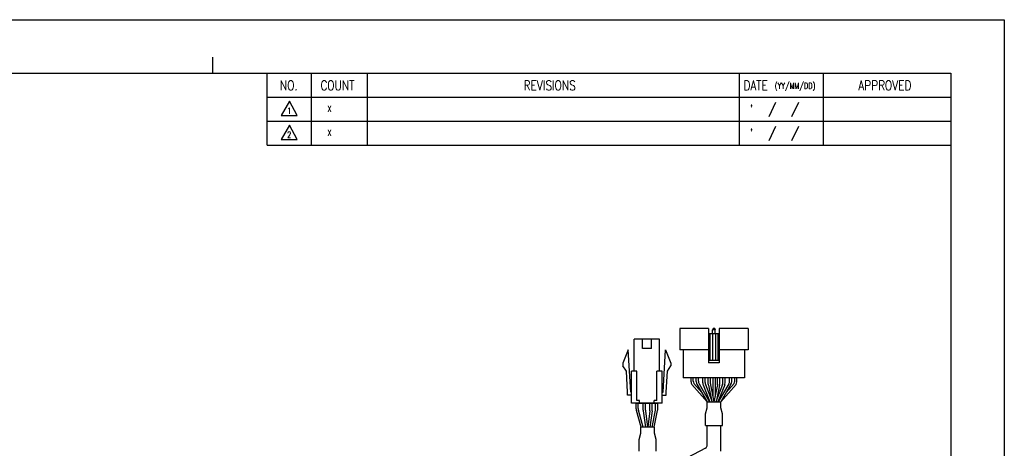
# Model space of a CAD drawing. Header units: millimetres. Extents: x 0 to 297, y 0 to 210.
# Tile 4 of 4: x 112 to 297, y 130 to 210. Entities that reach past the tile are written whole.
import ezdxf

# ---------------------------------------------------------------- set-up
doc = ezdxf.new("R2010")
doc.units = ezdxf.units.MM
doc.layers.add('DIM', color=3, linetype='Continuous')
doc.layers.add('SHEET', color=1, linetype='Continuous')
doc.styles.add('SHEET1', font='ROMANS.SHX', dxfattribs={"width": 0.8, "height": 3})

msp = doc.modelspace()

# ---------------------------------------------------------------- linework, layer by layer
at = {"color": 4}
msp.add_line((148.5, 203), (148.5, 200), dxfattribs=at)
for p, q in [((236.1457, 152.0633), (236.1457, 148.0633)), ((241.5457, 152.0633), (236.1457, 152.0633)), ((241.5457, 152.0633), (241.5457, 145.6633)), ((242.3957, 152.0633), (242.2957, 151.8133)), ((242.2957, 151.0633), (242.2957, 151.8133)), ((242.7957, 151.8133), (242.2957, 151.8133)), ((242.6957, 152.0633), (242.3957, 152.0633)), ((242.6957, 152.0633), (242.7957, 151.8133)), ((242.7957, 151.0633), (242.7957, 151.8133)), ((243.5457, 152.0633), (243.5457, 145.6633)), ((227.6008, 144.0583), (227.6008, 150.0583)), ((229.1258, 148.3583), (229.1258, 150.0583)), ((230.8258, 148.3583), (230.8258, 150.0583)), ((232.3508, 144.0583), (232.3508, 150.0583)), ((243.5457, 151.0633), (241.5457, 151.0633)), ((241.7957, 151.0633), (241.7957, 146.0633)), ((242.2457, 151.0633), (242.2457, 146.0633)), ((242.8457, 151.0633), (242.8457, 146.0633)), ((243.2957, 151.0633), (243.2957, 146.0633)), ((226.4758, 148.0583), (225.4758, 145.5583)), ((226.9508, 140.1583), (226.4758, 148.0583)), ((233.0008, 140.1583), (233.4758, 148.0583)), ((233.4758, 148.0583), (234.4758, 145.5583)), ((241.5457, 148.0633), (236.1457, 148.0633)), ((236.7957, 148.0633), (236.7957, 142.8633)), ((248.9457, 148.0633), (243.5457, 148.0633)), ((248.2957, 148.0633), (248.2957, 142.8633)), ((243.5457, 146.0633), (241.5457, 146.0633)), ((225.4758, 145.5583), (225.4758, 145.0583)), ((226.1144, 144.0722), (225.4758, 145.0583)), ((226.3519, 140.1222), (226.1144, 144.0722)), ((227.1008, 138.0583), (227.1008, 144.0583)), ((228.1008, 138.5583), (228.1008, 144.0583)), ((231.8508, 138.5583), (231.8508, 144.0583)), ((232.8508, 138.0583), (232.8508, 144.0583)), ((233.5997, 140.1222), (233.8372, 144.0722)), ((233.8372, 144.0722), (234.4758, 145.0583)), ((234.4758, 145.5583), (234.4758, 145.0583)), ((243.5457, 145.6633), (241.5457, 145.6633)), ((248.2957, 142.8633), (236.7957, 142.8633)), ((245.8661, 142.8633), (239.2161, 142.8633)), ((242.3411, 142.8633), (242.3411, 139.3047)), ((242.7411, 142.8633), (242.7411, 139.3047)), ((226.3508, 139.5583), (226.3508, 140.1583)), ((228.6008, 138.0583), (228.6008, 138.5583)), ((231.3508, 138.0583), (231.3508, 138.5583)), ((233.6008, 139.5583), (233.6008, 140.1583)), ((227.9476, 136.9992), (227.9476, 138.0583)), ((227.9476, 138.0583), (232.0039, 138.0583)), ((228.8791, 133.5583), (227.9852, 136.7278)), ((228.3476, 137.0546), (228.3476, 138.0583)), ((229.2947, 133.5583), (228.3852, 136.7831)), ((230.9269, 133.5583), (231.5835, 136.758)), ((231.3353, 133.5583), (231.9835, 136.7174)), ((231.6039, 136.959), (231.6039, 138.0583)), ((232.0039, 136.9184), (232.0039, 138.0583)), ((241.2457, 130.0633), (241.2457, 133.8711)), ((241.2457, 133.8711), (243.8457, 133.8711)), ((243.8457, 129.0852), (243.8457, 133.8711)), ((240.9737, 129.6183), (237.5275, 127.8528))]:
    msp.add_line(p, q)
at = {"color": 0}
for p, q in [((248.9457, 152.0633), (243.5457, 152.0633)), ((248.9457, 152.0633), (248.9457, 148.0633)), ((238.2564, 142.0905), (238.2564, 142.8633)), ((238.6564, 142.1991), (238.6564, 142.8633)), ((239.2161, 142.1266), (239.2161, 142.8633)), ((239.6161, 142.2352), (239.6161, 142.8633)), ((240.4661, 141.8664), (240.4661, 142.8633)), ((240.8661, 141.9435), (240.8661, 142.8633)), ((241.4661, 141.6733), (241.4661, 142.8633)), ((241.8661, 141.6953), (241.8661, 142.8633)), ((243.2161, 141.6953), (243.2161, 142.8633)), ((243.6161, 141.6728), (243.6161, 142.8633)), ((244.2254, 141.9435), (244.2254, 142.8633)), ((244.6254, 141.8664), (244.6254, 142.8633)), ((245.4661, 142.2352), (245.4661, 142.8633)), ((245.8661, 142.1266), (245.8661, 142.8633)), ((246.435, 142.1991), (246.435, 142.8633)), ((246.835, 142.0905), (246.835, 142.8633)), ((239.3532, 141.6212), (241.2614, 138.3633)), ((239.7532, 141.7298), (241.725, 138.3633)), ((240.5377, 141.4947), (241.7915, 138.3633)), ((240.9377, 141.5718), (242.2223, 138.3633)), ((244.1537, 141.5718), (242.8691, 138.3633)), ((244.5537, 141.4947), (243.3, 138.3633)), ((245.329, 141.7298), (243.3572, 138.3633)), ((245.729, 141.6212), (243.8208, 138.3633)), ((229.2858, 136.761), (229.2858, 138.0583)), ((229.6858, 136.7875), (229.6858, 138.0583)), ((230.5358, 136.7875), (230.5358, 138.0583)), ((230.9358, 136.761), (230.9358, 138.0583)), ((240.9358, 136.0767), (241.2458, 137.239)), ((241.2458, 138.3633), (243.8455, 138.3633)), ((241.2458, 137.239), (241.2458, 138.3633)), ((243.8455, 137.239), (243.8455, 138.3633)), ((244.1557, 136.076), (243.8455, 137.239)), ((229.2946, 136.6292), (229.7028, 133.5583)), ((229.6946, 136.6557), (230.1063, 133.5583)), ((230.5271, 136.6557), (230.1154, 133.5583)), ((230.9271, 136.6292), (230.5189, 133.5583)), ((240.9358, 133.8711), (240.9358, 136.0767)), ((244.1557, 133.8711), (244.1557, 136.076)), ((231.4061, 133.5583), (228.8065, 133.5583)), ((228.8065, 132.4339), (228.8065, 133.5583)), ((231.4061, 132.4339), (231.4061, 133.5583)), ((240.9358, 133.8711), (244.1557, 133.8711)), ((228.4963, 131.2709), (228.8065, 132.4339)), ((228.4963, 129.0661), (228.4963, 131.2709)), ((231.7161, 131.2716), (231.4061, 132.4339)), ((231.7161, 129.0661), (231.7161, 131.2716))]:
    msp.add_line(p, q, dxfattribs=at)
at = {"color": 6}
msp.add_lwpolyline([(0, 210), (297, 210), (297, 0), (0, 0)], close=True, dxfattribs=at)
at = {"color": 4}
msp.add_lwpolyline([(10, 200), (287, 200), (287, 10), (10, 10)], close=True, dxfattribs=at)
for points in [[(232.3508, 150.0583), (227.6008, 150.0583)], [(230.8258, 148.3583), (229.1258, 148.3583)], [(228.1008, 144.0583), (227.1008, 144.0583)], [(232.8508, 144.0583), (231.8508, 144.0583)], [(227.1008, 139.5583), (226.3508, 139.5583)], [(227.1008, 139.5583), (226.3508, 139.5583)], [(227.1008, 139.5583), (226.3508, 139.5583)], [(227.1008, 139.5583), (226.3508, 139.5583)], [(227.1008, 140.1583), (226.9508, 140.1583)], [(228.6008, 138.5583), (228.1008, 138.5583)], [(231.8508, 138.5583), (231.3508, 138.5583)], [(232.8508, 140.1583), (233.0008, 140.1583)], [(232.8508, 139.5583), (233.6008, 139.5583)], [(232.8508, 139.5583), (233.6008, 139.5583)], [(232.8508, 138.0583), (227.1008, 138.0583)]]:
    msp.add_lwpolyline(points)
at = {"color": 0}
for centre, start, end in [((239.6564, 142.1991), 180, 203.791628), ((240.6161, 142.2352), 180, 210.358277), ((244.4661, 142.2352), 329.641723, 0), ((245.435, 142.1991), 336.208372, 0), ((239.2564, 142.0905), 180, 210.358277), ((240.2161, 142.1266), 180, 210.358277), ((241.4661, 141.8664), 180, 201.819991), ((241.8661, 141.9435), 180, 201.819991), ((243.2254, 141.9435), 338.180008, 359.999999), ((243.6254, 141.8664), 338.180008, 359.999999), ((244.8661, 142.1266), 329.641723, 0), ((245.835, 142.0905), 329.641723, 0), ((230.2858, 136.761), 180, 187.571875), ((230.6858, 136.7875), 180, 187.571875), ((229.5358, 136.7875), 352.428125, 0), ((229.9358, 136.761), 352.428125, 0)]:
    msp.add_arc(centre, 1, start, end, dxfattribs=at)
for centre, radius, start, end in [((242.4661, 141.6733), 1, 180, 192.243597), ((242.8661, 141.6953), 1, 180, 191.729285), ((242.2161, 141.6953), 1, 348.270715, 0), ((242.6161, 141.6728), 1, 347.81127, 0), ((228.9476, 136.9992), 1, 180, 195.750963), ((229.3476, 137.0546), 1, 180, 195.750963), ((230.6039, 136.959), 1, 348.404564, 0), ((231.0039, 136.9184), 1, 348.404564, 0), ((240.7457, 130.0633), 0.5, 297.12575, 360)]:
    msp.add_arc(centre, radius, start, end)
at = {"layer": 'DIM', "color": 0}
for p, q in [((238.3935, 141.5851), (241.246, 138.3633)), ((238.7414, 141.7956), (240.2747, 140.0639)), ((241.4888, 141.4613), (242.0887, 138.6972)), ((241.887, 141.492), (242.5366, 138.3633)), ((243.1952, 141.492), (242.5456, 138.3633)), ((243.5936, 141.4617), (242.9889, 138.6625)), ((246.6979, 141.5851), (243.8455, 138.3633)), ((246.35, 141.7956), (244.8168, 140.0639))]:
    msp.add_line(p, q, dxfattribs=at)
at = {"layer": 'SHEET', "color": 7}
for q in [(158.75, 200), (287, 186.5)]:
    msp.add_line((158.75, 186.5), q, dxfattribs=at)
at = {"layer": 'SHEET'}
for p, q in [((167, 200), (167, 186.5)), ((177.5, 200), (177.5, 186.5)), ((247.25, 200), (247.25, 186.5)), ((263, 200), (263, 186.5)), ((158.75, 195.5), (287, 195.5)), ((254.1049, 194.4555), (252.8538, 191.7979)), ((258.3681, 194.4514), (257.117, 191.7938)), ((158.75, 191), (287, 191)), ((254.1049, 189.9555), (252.8538, 187.2979)), ((258.3681, 189.9514), (257.117, 187.2938))]:
    msp.add_line(p, q, dxfattribs=at)
at = {"layer": 'SHEET', "color": 1, "linetype": 'Continuous'}
for p, q in [((162.9573, 194.708), (161.3697, 192.0032)), ((164.3685, 192.0032), (162.9573, 194.708)), ((161.3697, 192.0032), (164.3685, 192.0032)), ((162.9573, 190.208), (161.3697, 187.5032)), ((164.3685, 187.5032), (162.9573, 190.208)), ((161.3697, 187.5032), (164.3685, 187.5032))]:
    msp.add_line(p, q, dxfattribs=at)

# ---------------------------------------------------------------- texts
at = {"layer": 'SHEET', "style": 'SHEET1', "width": 0.8}
for s, height, p in [('NO.', 1.8, (161.128, 196.7733)), ('COUNT', 1.8, (168.7355, 196.7733)), ('DATE', 1.8, (248.0796, 196.7733)), ('(YY/MM/DD)', 1.125, (253.9419, 197.0429)), ('APPROVED', 1.8, (269.6251, 196.7733)), ("'", 1.8, (249.2479, 192.2816)), ('1', 1.125, (162.4882, 192.373)), ('X', 1.125, (170.0593, 192.6937)), ('2', 1.125, (162.4882, 187.873)), ('X', 1.125, (170.0593, 188.1937)), ("'", 1.8, (249.2479, 187.7816))]:
    msp.add_text(s, height=height, dxfattribs=at).set_placement(p)
at = {"layer": 'SHEET', "color": 7, "style": 'SHEET1', "width": 0.8}
msp.add_text('REVISIONS', height=1.8, dxfattribs=at).set_placement((206.859, 196.7733))

doc.saveas('drawing.dxf')
